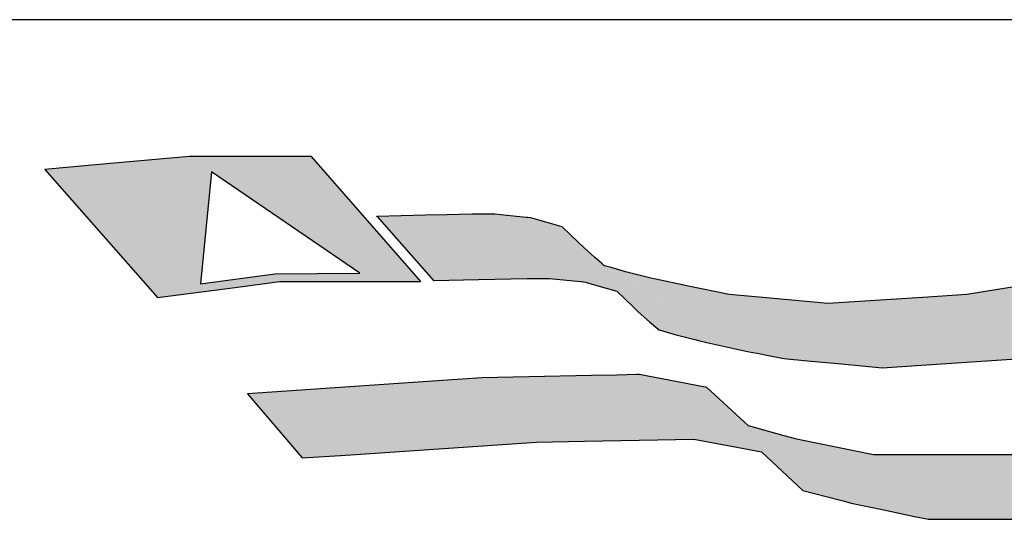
# Model space of a CAD drawing. Extents: x -1825 to 98, y 5678 to 6985.
# Tile 16 of 86: x -1070 to -1054, y 5784 to 5792. Entities that reach past the tile are written whole.
import ezdxf

# ---------------------------------------------------------------- set-up
doc = ezdxf.new("R2010")
doc.units = 0
doc.header["$MEASUREMENT"] = 0
doc.layers.add('CARIMBO', color=7, linetype='CONTINUOUS')

msp = doc.modelspace()

# ---------------------------------------------------------------- hatches: boundary and pattern name
at = {"layer": 'CARIMBO'}
h = msp.add_hatch(color=162, dxfattribs=at)
h.paths.add_polyline_path([(-1065.033, 5790.05), (-1066.502, 5790.05), (-1066.967, 5790.05), (-1068.516, 5789.912), (-1069.26, 5789.846), (-1067.474, 5787.817), (-1066.243, 5787.976), (-1065.54, 5788.067), (-1063.768, 5788.067), (-1063.303, 5788.067)])
h.paths.add_polyline_path([(-1064.268, 5788.202), (-1065.616, 5788.192), (-1066.792, 5788.031), (-1066.621, 5789.807)], flags=16)
h = msp.add_hatch(color=10, dxfattribs=at)
h.paths.add_polyline_path([(-1050.526, 5788.679), (-1050.524, 5788.677), (-1050.526, 5788.68)])
h.paths.add_polyline_path([(-1055.35, 5787.818), (-1053.784, 5786.848), (-1053.167, 5786.946), (-1054.649, 5787.865)])
h.paths.add_polyline_path([(-1054.649, 5787.865), (-1053.167, 5786.946), (-1052.132, 5787.11), (-1053.614, 5788.029)])
h.paths.add_polyline_path([(-1053.614, 5788.029), (-1052.132, 5787.11), (-1051.551, 5787.231), (-1052.997, 5788.128)])
h.paths.add_polyline_path([(-1051.086, 5788.526), (-1049.682, 5787.655), (-1049.665, 5787.66), (-1051.069, 5788.53)])
h.paths.add_polyline_path([(-1051.069, 5788.53), (-1049.665, 5787.66), (-1049.67, 5787.667), (-1051.064, 5788.531)])
h.paths.add_polyline_path([(-1051.064, 5788.531), (-1049.67, 5787.667), (-1049.835, 5787.862), (-1050.958, 5788.558)])
h.paths.add_polyline_path([(-1050.958, 5788.558), (-1049.835, 5787.862), (-1050.524, 5788.677), (-1050.526, 5788.679)])
h.paths.add_polyline_path([(-1051.532, 5788.433), (-1050.093, 5787.541), (-1049.682, 5787.655), (-1051.086, 5788.526)])
h.paths.add_polyline_path([(-1052.997, 5788.128), (-1051.551, 5787.231), (-1050.221, 5787.509), (-1051.666, 5788.405)])
h.paths.add_polyline_path([(-1051.666, 5788.405), (-1050.221, 5787.509), (-1050.093, 5787.541), (-1051.532, 5788.433)])
h.paths.add_polyline_path([(-1060.057, 5788.224), (-1057.972, 5786.931), (-1057.769, 5786.891), (-1059.825, 5788.166)])
h.paths.add_polyline_path([(-1059.825, 5788.166), (-1057.769, 5786.891), (-1057.603, 5786.858), (-1059.637, 5788.119)])
h.paths.add_polyline_path([(-1059.637, 5788.119), (-1057.603, 5786.858), (-1057.55, 5786.848), (-1059.581, 5788.107)])
h.paths.add_polyline_path([(-1059.581, 5788.107), (-1057.55, 5786.848), (-1057.174, 5786.812), (-1059.086, 5787.998)])
h.paths.add_polyline_path([(-1059.086, 5787.998), (-1057.174, 5786.812), (-1056.637, 5786.762), (-1058.415, 5787.865)])
h.paths.add_polyline_path([(-1057.769, 5787.804), (-1055.99, 5786.701), (-1055.29, 5786.748), (-1056.855, 5787.719)])
h.paths.add_polyline_path([(-1056.855, 5787.719), (-1055.29, 5786.748), (-1053.784, 5786.848), (-1055.35, 5787.818)])
h.paths.add_polyline_path([(-1058.415, 5787.865), (-1056.637, 5786.762), (-1055.99, 5786.701), (-1057.769, 5787.804)])
h.paths.add_polyline_path([(-1062.487, 5789.135), (-1060.765, 5788.068), (-1060.758, 5788.067), (-1062.481, 5789.136)])
h.paths.add_polyline_path([(-1062.481, 5789.136), (-1060.758, 5788.067), (-1060.693, 5788.061), (-1062.427, 5789.136)])
h.paths.add_polyline_path([(-1062.427, 5789.136), (-1060.693, 5788.061), (-1060.549, 5788.018), (-1062.351, 5789.136)])
h.paths.add_polyline_path([(-1062.351, 5789.136), (-1060.549, 5788.018), (-1060.459, 5787.992), (-1062.304, 5789.136)])
h.paths.add_polyline_path([(-1062.304, 5789.136), (-1060.459, 5787.992), (-1060.197, 5787.916), (-1062.166, 5789.136)])
h.paths.add_polyline_path([(-1061.631, 5789.085), (-1060.4, 5788.323), (-1060.436, 5788.354), (-1061.613, 5789.083)], flags=17)
h.paths.add_polyline_path([(-1061.613, 5789.083), (-1060.436, 5788.354), (-1060.543, 5788.448), (-1061.558, 5789.078)], flags=16)
h.paths.add_polyline_path([(-1061.558, 5789.078), (-1060.543, 5788.448), (-1060.722, 5788.607), (-1061.414, 5789.036)], flags=17)
h.paths.add_polyline_path([(-1061.414, 5789.036), (-1060.722, 5788.607), (-1060.809, 5788.69), (-1061.324, 5789.01)], flags=17)
h.paths.add_polyline_path([(-1061.324, 5789.01), (-1060.809, 5788.69), (-1061.062, 5788.933)], flags=17)
h.paths.add_polyline_path([(-1062.166, 5789.136), (-1058.96, 5787.149), (-1058.902, 5787.134), (-1062.131, 5789.136)])
h.paths.add_polyline_path([(-1062.131, 5789.136), (-1058.902, 5787.134), (-1058.772, 5787.102), (-1062.038, 5789.127)])
h.paths.add_polyline_path([(-1062.038, 5789.127), (-1058.772, 5787.102), (-1058.245, 5786.986), (-1061.631, 5789.085)])
h.paths.add_polyline_path([(-1059.535, 5787.305), (-1059.524, 5787.302), (-1059.549, 5787.318)], flags=17)
h.paths.add_polyline_path([(-1059.549, 5787.318), (-1059.524, 5787.302), (-1059.422, 5787.273), (-1059.678, 5787.431)], flags=17)
h.paths.add_polyline_path([(-1059.678, 5787.431), (-1059.422, 5787.273), (-1059.28, 5787.232), (-1059.857, 5787.589)], flags=16)
h.paths.add_polyline_path([(-1059.857, 5787.589), (-1059.28, 5787.232), (-1059.191, 5787.206), (-1059.943, 5787.673)], flags=17)
h.paths.add_polyline_path([(-1059.943, 5787.673), (-1059.191, 5787.206), (-1058.96, 5787.149), (-1060.197, 5787.916)], flags=17)
h.paths.add_polyline_path([(-1060.4, 5788.323), (-1058.245, 5786.986), (-1058.221, 5786.981), (-1060.372, 5788.314)])
h.paths.add_polyline_path([(-1060.372, 5788.314), (-1058.221, 5786.981), (-1058.154, 5786.967), (-1060.287, 5788.29)])
h.paths.add_polyline_path([(-1060.287, 5788.29), (-1058.154, 5786.967), (-1058.042, 5786.945), (-1060.145, 5788.249)])
h.paths.add_polyline_path([(-1060.145, 5788.249), (-1058.042, 5786.945), (-1057.972, 5786.931), (-1060.057, 5788.224)])
h.paths.add_polyline_path([(-1062.89, 5789.126), (-1061.266, 5788.119), (-1060.765, 5788.068), (-1062.487, 5789.135)])
h.paths.add_polyline_path([(-1063.1, 5788.085), (-1063.099, 5788.085), (-1063.102, 5788.087)])
h.paths.add_polyline_path([(-1063.102, 5788.087), (-1063.099, 5788.085), (-1062.388, 5788.101), (-1064.001, 5789.102)])
h.paths.add_polyline_path([(-1064.001, 5789.102), (-1062.388, 5788.101), (-1062.387, 5788.101), (-1064.001, 5789.101)])
h.paths.add_polyline_path([(-1064.001, 5789.101), (-1062.387, 5788.101), (-1061.616, 5788.118), (-1063.23, 5789.119)])
h.paths.add_polyline_path([(-1063.23, 5789.119), (-1061.616, 5788.118), (-1061.266, 5788.119), (-1062.89, 5789.126)])
h = msp.add_hatch(color=10, dxfattribs=at)
h.paths.add_polyline_path([(-1049.392, 5785.871), (-1047.933, 5784.967), (-1047.39, 5785.11), (-1048.796, 5785.982)])
h.paths.add_polyline_path([(-1048.796, 5785.982), (-1047.39, 5785.11), (-1047.37, 5785.115), (-1048.776, 5785.987)])
h.paths.add_polyline_path([(-1048.776, 5785.987), (-1047.37, 5785.115), (-1048.233, 5786.136)])
h.paths.add_polyline_path([(-1056.127, 5785.323), (-1054.48, 5784.301), (-1051.492, 5784.301), (-1053.139, 5785.323)])
h.paths.add_polyline_path([(-1053.139, 5785.323), (-1051.492, 5784.301), (-1050.889, 5784.414), (-1052.355, 5785.323)])
h.paths.add_polyline_path([(-1052.355, 5785.323), (-1050.889, 5784.414), (-1047.933, 5784.967), (-1049.392, 5785.871)])
h.paths.add_polyline_path([(-1062.334, 5786.545), (-1060.711, 5785.539), (-1058.974, 5785.573), (-1060.597, 5786.579)])
h.paths.add_polyline_path([(-1060.597, 5786.579), (-1058.974, 5785.573), (-1058.379, 5785.461), (-1060.196, 5786.587)])
h.paths.add_polyline_path([(-1059.233, 5786.477), (-1058.111, 5785.781), (-1058.77, 5786.387)], flags=17)
h.paths.add_polyline_path([(-1060.196, 5786.587), (-1058.379, 5785.461), (-1057.906, 5785.372), (-1059.877, 5786.594)])
h.paths.add_polyline_path([(-1059.877, 5786.594), (-1056.675, 5784.609), (-1056.61, 5784.592), (-1059.84, 5786.594)])
h.paths.add_polyline_path([(-1059.84, 5786.594), (-1056.61, 5784.592), (-1056.483, 5784.558), (-1059.734, 5786.574)])
h.paths.add_polyline_path([(-1057.247, 5784.759), (-1056.675, 5784.609), (-1057.906, 5785.372)], flags=17)
h.paths.add_polyline_path([(-1063.037, 5786.496), (-1061.468, 5785.524), (-1060.711, 5785.539), (-1062.334, 5786.545)])
h.paths.add_polyline_path([(-1057.543, 5785.626), (-1055.48, 5784.347), (-1055.313, 5784.312), (-1057.346, 5785.573)])
h.paths.add_polyline_path([(-1057.346, 5785.573), (-1055.313, 5784.312), (-1055.261, 5784.301), (-1057.295, 5785.562)])
h.paths.add_polyline_path([(-1057.295, 5785.562), (-1055.261, 5784.301), (-1054.48, 5784.301), (-1056.127, 5785.323)])
h.paths.add_polyline_path([(-1058.111, 5785.781), (-1055.963, 5784.449), (-1055.48, 5784.347), (-1057.543, 5785.626)])
h.paths.add_polyline_path([(-1059.734, 5786.574), (-1056.483, 5784.558), (-1055.963, 5784.449), (-1059.233, 5786.477)])
h.paths.add_polyline_path([(-1065.181, 5785.273), (-1064.489, 5785.32), (-1066.051, 5786.288)])
h.paths.add_polyline_path([(-1066.051, 5786.288), (-1064.489, 5785.32), (-1061.468, 5785.524), (-1063.037, 5786.496)])

# ---------------------------------------------------------------- linework, layer by layer
at = {"layer": 'CARIMBO', "color": 6}
msp.add_line((-1039.2, 5792.217), (-1077.664, 5792.217), dxfattribs=at)
at = {"layer": 'CARIMBO', "color": 162}
for p, q in [((-1066.621, 5789.807), (-1066.792, 5788.031)), ((-1064.268, 5788.202), (-1066.621, 5789.807)), ((-1066.792, 5788.031), (-1065.616, 5788.192)), ((-1065.616, 5788.192), (-1064.268, 5788.202))]:
    msp.add_line(p, q, dxfattribs=at)
at = {"layer": 'CARIMBO', "color": 180}
msp.add_line((-1063.992, 5789.092), (-1063.992, 5789.102), dxfattribs=at)
at = {"layer": 'CARIMBO', "color": 162, "invisible_edges": 5}
for points in [[(-1068.516, 5789.912), (-1065.54, 5788.067), (-1063.768, 5788.067), (-1066.967, 5790.05)], [(-1066.967, 5790.05), (-1063.768, 5788.067), (-1063.303, 5788.067), (-1066.502, 5790.05)], [(-1066.502, 5790.05), (-1063.303, 5788.067), (-1065.033, 5790.05)], [(-1069.26, 5789.846), (-1066.243, 5787.976), (-1065.54, 5788.067), (-1068.516, 5789.912)], [(-1067.474, 5787.817), (-1067.474, 5787.817), (-1066.243, 5787.976), (-1069.26, 5789.846)]]:
    msp.add_3dface(points, dxfattribs=at)
at = {"layer": 'CARIMBO', "color": 10, "invisible_edges": 5}
for points in [[(-1064.001, 5789.101), (-1062.387, 5788.101), (-1061.616, 5788.118), (-1063.23, 5789.119)], [(-1063.102, 5788.087), (-1063.099, 5788.085), (-1062.388, 5788.101), (-1064.001, 5789.102)], [(-1064.001, 5789.102), (-1062.388, 5788.101), (-1062.387, 5788.101), (-1064.001, 5789.101)], [(-1063.23, 5789.119), (-1061.616, 5788.118), (-1061.266, 5788.119), (-1062.89, 5789.126)], [(-1062.89, 5789.126), (-1061.266, 5788.119), (-1060.765, 5788.068), (-1062.487, 5789.135)], [(-1062.487, 5789.135), (-1060.765, 5788.068), (-1060.758, 5788.067), (-1062.481, 5789.136)], [(-1062.481, 5789.136), (-1060.758, 5788.067), (-1060.693, 5788.061), (-1062.427, 5789.136)], [(-1062.427, 5789.136), (-1060.693, 5788.061), (-1060.549, 5788.018), (-1062.351, 5789.136)], [(-1062.351, 5789.136), (-1060.549, 5788.018), (-1060.459, 5787.992), (-1062.304, 5789.136)], [(-1062.304, 5789.136), (-1060.459, 5787.992), (-1060.197, 5787.916), (-1062.166, 5789.136)], [(-1062.166, 5789.136), (-1058.96, 5787.149), (-1058.902, 5787.134), (-1062.131, 5789.136)], [(-1062.131, 5789.136), (-1058.902, 5787.134), (-1058.772, 5787.102), (-1062.038, 5789.127)], [(-1062.038, 5789.127), (-1058.772, 5787.102), (-1058.245, 5786.986), (-1061.631, 5789.085)], [(-1061.631, 5789.085), (-1060.4, 5788.323), (-1060.436, 5788.354), (-1061.613, 5789.083)], [(-1061.613, 5789.083), (-1060.436, 5788.354), (-1060.543, 5788.448), (-1061.558, 5789.078)], [(-1061.558, 5789.078), (-1060.543, 5788.448), (-1060.722, 5788.607), (-1061.414, 5789.036)], [(-1061.414, 5789.036), (-1060.722, 5788.607), (-1060.809, 5788.69), (-1061.324, 5789.01)], [(-1061.324, 5789.01), (-1060.809, 5788.69), (-1061.062, 5788.933)], [(-1060.4, 5788.323), (-1058.245, 5786.986), (-1058.221, 5786.981), (-1060.372, 5788.314)], [(-1060.372, 5788.314), (-1058.221, 5786.981), (-1058.154, 5786.967), (-1060.287, 5788.29)], [(-1060.287, 5788.29), (-1058.154, 5786.967), (-1058.042, 5786.945), (-1060.145, 5788.249)], [(-1060.145, 5788.249), (-1058.042, 5786.945), (-1057.972, 5786.931), (-1060.057, 5788.224)], [(-1060.057, 5788.224), (-1057.972, 5786.931), (-1057.769, 5786.891), (-1059.825, 5788.166)], [(-1059.825, 5788.166), (-1057.769, 5786.891), (-1057.603, 5786.858), (-1059.637, 5788.119)], [(-1059.637, 5788.119), (-1057.603, 5786.858), (-1057.55, 5786.848), (-1059.581, 5788.107)], [(-1059.581, 5788.107), (-1057.55, 5786.848), (-1057.174, 5786.812), (-1059.086, 5787.998)], [(-1054.649, 5787.865), (-1053.167, 5786.946), (-1052.132, 5787.11), (-1053.614, 5788.029)], [(-1059.943, 5787.673), (-1059.191, 5787.206), (-1058.96, 5787.149), (-1060.197, 5787.916)], [(-1059.086, 5787.998), (-1057.174, 5786.812), (-1056.637, 5786.762), (-1058.415, 5787.865)], [(-1058.415, 5787.865), (-1056.637, 5786.762), (-1055.99, 5786.701), (-1057.769, 5787.804)], [(-1055.35, 5787.818), (-1053.784, 5786.848), (-1053.167, 5786.946), (-1054.649, 5787.865)], [(-1057.769, 5787.804), (-1055.99, 5786.701), (-1055.29, 5786.748), (-1056.855, 5787.719)], [(-1056.855, 5787.719), (-1055.29, 5786.748), (-1053.784, 5786.848), (-1055.35, 5787.818)], [(-1059.857, 5787.589), (-1059.28, 5787.232), (-1059.191, 5787.206), (-1059.943, 5787.673)], [(-1059.678, 5787.431), (-1059.422, 5787.273), (-1059.28, 5787.232), (-1059.857, 5787.589)], [(-1059.549, 5787.318), (-1059.524, 5787.302), (-1059.422, 5787.273), (-1059.678, 5787.431)], [(-1059.535, 5787.305), (-1059.535, 5787.305), (-1059.524, 5787.302), (-1059.549, 5787.318)], [(-1066.051, 5786.288), (-1064.489, 5785.32), (-1061.468, 5785.524), (-1063.037, 5786.496)], [(-1063.037, 5786.496), (-1061.468, 5785.524), (-1060.711, 5785.539), (-1062.334, 5786.545)], [(-1062.334, 5786.545), (-1060.711, 5785.539), (-1058.974, 5785.573), (-1060.597, 5786.579)], [(-1060.597, 5786.579), (-1058.974, 5785.573), (-1058.379, 5785.461), (-1060.196, 5786.587)], [(-1060.196, 5786.587), (-1058.379, 5785.461), (-1057.906, 5785.372), (-1059.877, 5786.594)], [(-1059.877, 5786.594), (-1056.675, 5784.609), (-1056.61, 5784.592), (-1059.84, 5786.594)], [(-1059.84, 5786.594), (-1056.61, 5784.592), (-1056.483, 5784.558), (-1059.734, 5786.574)], [(-1059.734, 5786.574), (-1056.483, 5784.558), (-1055.963, 5784.449), (-1059.233, 5786.477)], [(-1059.233, 5786.477), (-1058.111, 5785.781), (-1058.77, 5786.387)], [(-1065.181, 5785.273), (-1065.181, 5785.273), (-1064.489, 5785.32), (-1066.051, 5786.288)], [(-1058.111, 5785.781), (-1055.963, 5784.449), (-1055.48, 5784.347), (-1057.543, 5785.626)], [(-1057.543, 5785.626), (-1055.48, 5784.347), (-1055.313, 5784.312), (-1057.346, 5785.573)], [(-1057.346, 5785.573), (-1055.313, 5784.312), (-1055.261, 5784.301), (-1057.295, 5785.562)], [(-1057.295, 5785.562), (-1055.261, 5784.301), (-1054.48, 5784.301), (-1056.127, 5785.323)], [(-1057.247, 5784.759), (-1057.247, 5784.759), (-1056.675, 5784.609), (-1057.906, 5785.372)], [(-1056.127, 5785.323), (-1054.48, 5784.301), (-1051.492, 5784.301), (-1053.139, 5785.323)]]:
    msp.add_3dface(points, dxfattribs=at)
at = {"layer": 'CARIMBO', "color": 180, "invisible_edges": 5}
msp.add_3dface([(-1063.1, 5788.085), (-1063.1, 5788.085), (-1063.099, 5788.085), (-1063.102, 5788.087)], dxfattribs=at)

doc.saveas('drawing.dxf')
